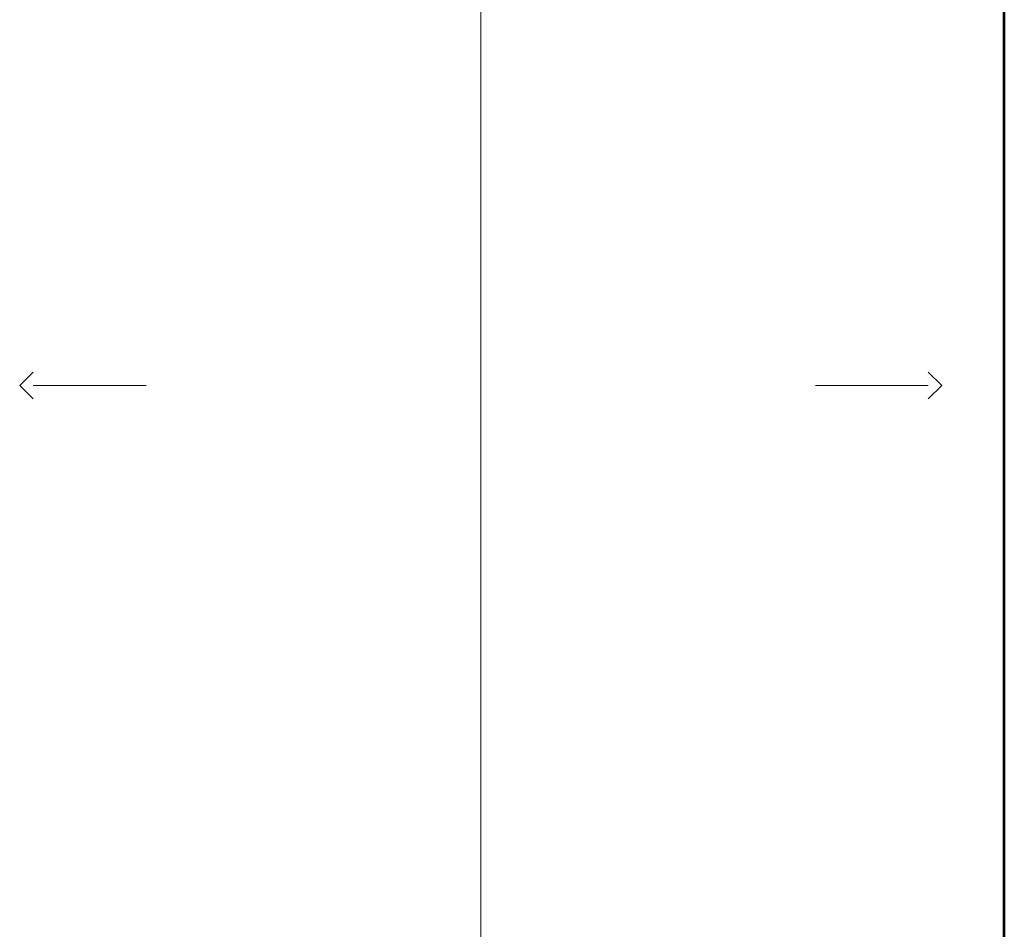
# Model space of a CAD drawing. Header units: millimetres. Extents: x -238874 to 551972, y -298952 to 658415.
# Tile 233 of 256: x 75777 to 83148, y 155898 to 162711. Entities that reach past the tile are written whole.
import ezdxf

# ---------------------------------------------------------------- set-up
doc = ezdxf.new("R2010")
doc.units = ezdxf.units.MM
doc.header["$LTSCALE"] = 20
doc.layers.add('CKNETISK', color=116, linetype='Continuous', lineweight=18, plot=False)
doc.layers.add('PRUCHODY', color=7, linetype='Continuous', lineweight=18)

msp = doc.modelspace()

# ---------------------------------------------------------------- linework, layer by layer
at = {"layer": 'CKNETISK', "lineweight": 53}
msp.add_line((83147.962, -240764.395), (83147.962, 658415.336), dxfattribs=at)
at = {"layer": 'PRUCHODY'}
for p, q in [((79227.962, 152380.863), (79227.962, 167560.863)), ((75776.788, 159970.863), (75876.788, 160070.863)), ((82679.137, 159970.863), (82579.137, 160070.863)), ((75776.788, 159970.863), (75876.788, 159870.863)), ((75876.788, 159970.863), (76722.58, 159970.863)), ((82579.137, 159970.863), (81733.344, 159970.863)), ((82679.137, 159970.863), (82579.137, 159870.863))]:
    msp.add_line(p, q, dxfattribs=at)

doc.saveas('drawing.dxf')
